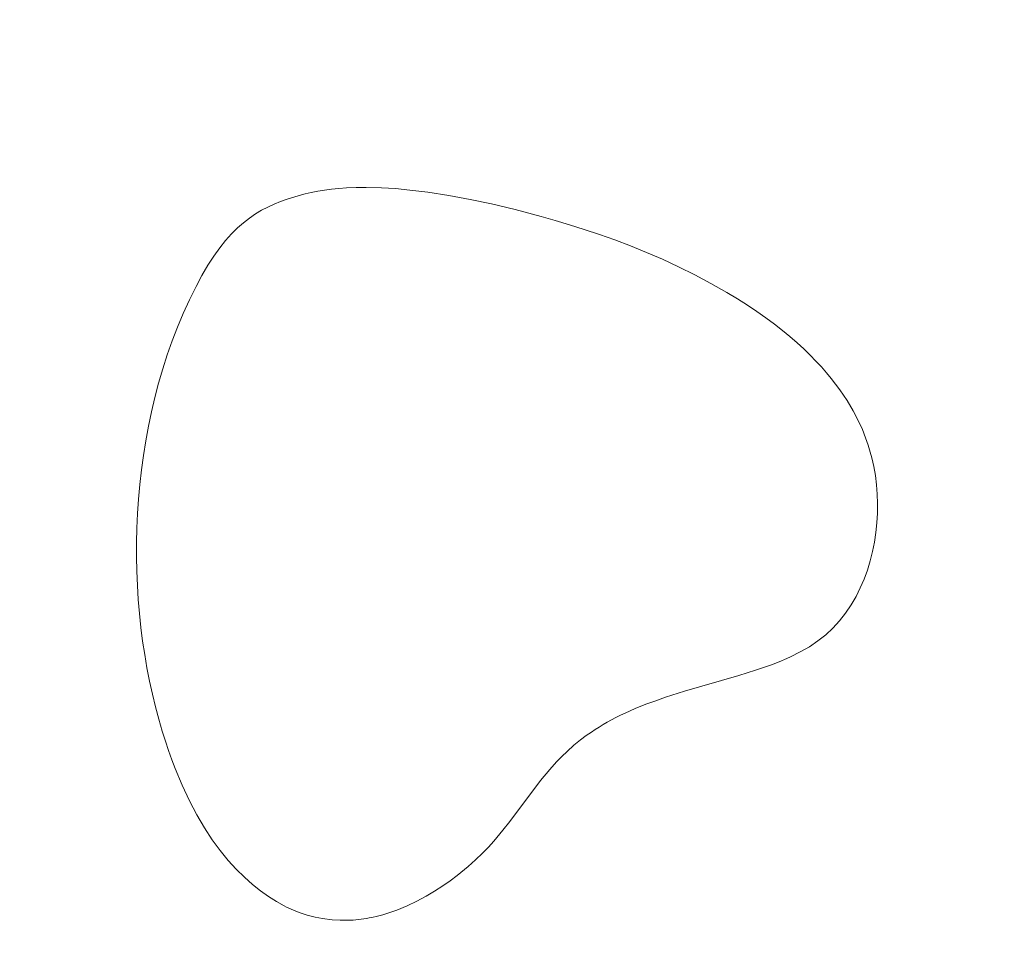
# Model space of a CAD drawing. Header units: millimetres. Extents: x -159 to 180, y -161 to 116.
# Tile 188 of 256: x -98.56 to -88.67, y -43.48 to -34.27. Entities that reach past the tile are written whole.
import ezdxf

# ---------------------------------------------------------------- set-up
doc = ezdxf.new("R2010")
doc.units = ezdxf.units.MM
doc.header["$MEASUREMENT"] = 0
doc.layers.add('Layer 1', color=7, linetype='Continuous')

msp = doc.modelspace()

# ---------------------------------------------------------------- linework, layer by layer
at = {"layer": 'Layer 1', "color": 18, "lineweight": 9}
for points, knots in [([(-158.5852, -104.074), (-158.5852, -104.074), (179.5952, -104.074), (179.5952, -104.074), (179.5952, -104.074), (179.5952, -104.074), (179.5952, 115.719), (179.5952, 115.719), (179.5952, 115.719), (179.5952, 115.719), (-158.5852, 115.719), (-158.5852, 115.719), (-158.5852, 115.719), (-158.5852, 115.719), (-158.5852, -104.074), (-158.5852, -104.074)], [0, 0, 0, 0, 0.2, 0.2, 0.2, 0.2, 0.4, 0.4, 0.4, 0.4, 0.6, 0.6, 0.6, 0.6, 1, 1, 1, 1]), ([(-53.2564, -7.5691), (-53.2564, -7.5691), (-53.2564, 0.2004), (-53.2564, 0.2004), (-53.2564, 0.2004), (-53.2564, 0.2004), (-58.1523, 0.2004), (-58.1523, 0.2004), (-58.1523, 0.2004), (-58.1523, 0.2004), (-58.1523, -2.7996), (-58.1523, -2.7996), (-58.1523, -2.7996), (-58.1523, -2.7996), (-65.8577, -2.7996), (-65.8577, -2.7996), (-65.8577, -2.7996), (-65.8577, -2.7996), (-65.8577, 0.2004), (-65.8577, 0.2004), (-65.8577, 0.2004), (-65.8577, 0.2004), (-73.8173, 0.2004), (-73.8173, 0.2004), (-73.8173, 0.2004), (-73.8173, 0.2004), (-73.8173, -2.7996), (-73.8173, -2.7996), (-73.8173, -2.7996), (-73.8173, -2.7996), (-81.5226, -2.7996), (-81.5226, -2.7996), (-81.5226, -2.7996), (-81.5226, -2.7996), (-81.5226, 0.2004), (-81.5226, 0.2004), (-81.5226, 0.2004), (-81.5226, 0.2004), (-89.4822, 0.2004), (-89.4822, 0.2004), (-89.4822, 0.2004), (-89.4822, 0.2004), (-89.4822, -2.7996), (-89.4822, -2.7996), (-89.4822, -2.7996), (-89.4822, -2.7996), (-97.1875, -2.7996), (-97.1875, -2.7996), (-97.1875, -2.7996), (-97.1875, -2.7996), (-97.1875, 0.2004), (-97.1875, 0.2004), (-97.1875, 0.2004), (-97.1875, 0.2004), (-105.1471, 0.2004), (-105.1471, 0.2004), (-105.1471, 0.2004), (-105.1471, 0.2004), (-105.1471, -2.7996), (-105.1471, -2.7996), (-105.1471, -2.7996), (-105.1471, -2.7996), (-112.8524, -2.7996), (-112.8524, -2.7996), (-112.8524, -2.7996), (-112.8524, -2.7996), (-112.8524, 0.2004), (-112.8524, 0.2004), (-112.8524, 0.2004), (-112.8524, 0.2004), (-120.812, 0.2004), (-120.812, 0.2004), (-120.812, 0.2004), (-120.812, 0.2004), (-120.812, -2.7996), (-120.812, -2.7996), (-120.812, -2.7996), (-120.812, -2.7996), (-128.5173, -2.7996), (-128.5173, -2.7996), (-128.5173, -2.7996), (-128.5173, -2.7996), (-128.5173, 0.2004), (-128.5173, 0.2004), (-128.5173, 0.2004), (-128.5173, 0.2004), (-136.4769, 0.2004), (-136.4769, 0.2004), (-136.4769, 0.2004), (-136.4769, 0.2004), (-136.4769, -2.7996), (-136.4769, -2.7996), (-136.4769, -2.7996), (-136.4769, -2.7996), (-144.1823, -2.7996), (-144.1823, -2.7996), (-144.1823, -2.7996), (-144.1823, -2.7996), (-144.1823, 0.2004), (-144.1823, 0.2004), (-144.1823, 0.2004), (-144.1823, 0.2004), (-152.0784, 0.2004), (-152.0784, 0.2004), (-152.0784, 0.2004), (-152.0784, 0.2004), (-152.0784, -7.6961), (-152.0784, -7.6961), (-152.0784, -7.6961), (-152.0784, -7.6961), (-149.0784, -7.6961), (-149.0784, -7.6961), (-149.0784, -7.6961), (-149.0784, -7.6961), (-149.0784, -15.4011), (-149.0784, -15.4011), (-149.0784, -15.4011), (-149.0784, -15.4011), (-152.0784, -15.4011), (-152.0784, -15.4011), (-152.0784, -15.4011), (-152.0784, -15.4011), (-152.0784, -23.3611), (-152.0784, -23.3611), (-152.0784, -23.3611), (-152.0784, -23.3611), (-149.0784, -23.3611), (-149.0784, -23.3611), (-149.0784, -23.3611), (-149.0784, -23.3611), (-149.0784, -31.0662), (-149.0784, -31.0662), (-149.0784, -31.0662), (-149.0784, -31.0662), (-152.0784, -31.0662), (-152.0784, -31.0662), (-152.0784, -31.0662), (-152.0784, -31.0662), (-152.0784, -39.0261), (-152.0784, -39.0261), (-152.0784, -39.0261), (-152.0784, -39.0261), (-149.0784, -39.0261), (-149.0784, -39.0261), (-149.0784, -39.0261), (-149.0784, -39.0261), (-149.0784, -46.7312), (-149.0784, -46.7312), (-149.0784, -46.7312), (-149.0784, -46.7312), (-152.0784, -46.7312), (-152.0784, -46.7312), (-152.0784, -46.7312), (-152.0784, -46.7312), (-152.0784, -54.6912), (-152.0784, -54.6912), (-152.0784, -54.6912), (-152.0784, -54.6912), (-149.0784, -54.6912), (-149.0784, -54.6912), (-149.0784, -54.6912), (-149.0784, -54.6912), (-149.0784, -62.3963), (-149.0784, -62.3963), (-149.0784, -62.3963), (-149.0784, -62.3963), (-152.0784, -62.3963), (-152.0784, -62.3963), (-152.0784, -62.3963), (-152.0784, -62.3963), (-152.0784, -70.3552), (-152.0784, -70.3552), (-152.0784, -70.3552), (-152.0784, -70.3552), (-149.0784, -70.3552), (-149.0784, -70.3552), (-149.0784, -70.3552), (-149.0784, -70.3552), (-149.0784, -78.0613), (-149.0784, -78.0613), (-149.0784, -78.0613), (-149.0784, -78.0613), (-152.0784, -78.0613), (-152.0784, -78.0613), (-152.0784, -78.0613), (-152.0784, -78.0613), (-152.0784, -86.0203), (-152.0784, -86.0203), (-152.0784, -86.0203), (-152.0784, -86.0203), (-149.0784, -86.0203), (-149.0784, -86.0203), (-149.0784, -86.0203), (-149.0784, -86.0203), (-149.0784, -93.7263), (-149.0784, -93.7263), (-149.0784, -93.7263), (-149.0784, -93.7263), (-152.0784, -93.7263), (-152.0784, -93.7263), (-152.0784, -93.7263), (-152.0784, -93.7263), (-152.0784, -101.6218), (-152.0784, -101.6218), (-152.0784, -101.6218), (-152.0784, -101.6218), (-144.1823, -101.6218), (-144.1823, -101.6218), (-144.1823, -101.6218), (-144.1823, -101.6218), (-144.1823, -98.6218), (-144.1823, -98.6218), (-144.1823, -98.6218), (-144.1823, -98.6218), (-136.4769, -98.6218), (-136.4769, -98.6218), (-136.4769, -98.6218), (-136.4769, -98.6218), (-136.4769, -101.6218), (-136.4769, -101.6218), (-136.4769, -101.6218), (-136.4769, -101.6218), (-128.5173, -101.6218), (-128.5173, -101.6218), (-128.5173, -101.6218), (-128.5173, -101.6218), (-128.5173, -98.6218), (-128.5173, -98.6218), (-128.5173, -98.6218), (-128.5173, -98.6218), (-120.812, -98.6218), (-120.812, -98.6218), (-120.812, -98.6218), (-120.812, -98.6218), (-120.812, -101.6218), (-120.812, -101.6218), (-120.812, -101.6218), (-120.812, -101.6218), (-112.8524, -101.6218), (-112.8524, -101.6218), (-112.8524, -101.6218), (-112.8524, -101.6218), (-112.8524, -98.6218), (-112.8524, -98.6218), (-112.8524, -98.6218), (-112.8524, -98.6218), (-105.1471, -98.6218), (-105.1471, -98.6218), (-105.1471, -98.6218), (-105.1471, -98.6218), (-105.1471, -101.6218), (-105.1471, -101.6218), (-105.1471, -101.6218), (-105.1471, -101.6218), (-97.1875, -101.6218), (-97.1875, -101.6218), (-97.1875, -101.6218), (-97.1875, -101.6218), (-97.1875, -98.6218), (-97.1875, -98.6218), (-97.1875, -98.6218), (-97.1875, -98.6218), (-89.4822, -98.6218), (-89.4822, -98.6218), (-89.4822, -98.6218), (-89.4822, -98.6218), (-89.4822, -101.6218), (-89.4822, -101.6218), (-89.4822, -101.6218), (-89.4822, -101.6218), (-81.5226, -101.6218), (-81.5226, -101.6218), (-81.5226, -101.6218), (-81.5226, -101.6218), (-81.5226, -98.6218), (-81.5226, -98.6218), (-81.5226, -98.6218), (-81.5226, -98.6218), (-73.8173, -98.6218), (-73.8173, -98.6218), (-73.8173, -98.6218), (-73.8173, -98.6218), (-73.8173, -101.6218), (-73.8173, -101.6218), (-73.8173, -101.6218), (-73.8173, -101.6218), (-65.8577, -101.6218), (-65.8577, -101.6218), (-65.8577, -101.6218), (-65.8577, -101.6218), (-65.8577, -98.6218), (-65.8577, -98.6218), (-65.8577, -98.6218), (-65.8577, -98.6218), (-58.1523, -98.6218), (-58.1523, -98.6218), (-58.1523, -98.6218), (-58.1523, -98.6218), (-58.1523, -101.6218), (-58.1523, -101.6218), (-58.1523, -101.6218), (-58.1523, -101.6218), (-53.2564, -101.6218), (-53.2564, -101.6218), (-53.2564, -101.6218), (-53.2564, -101.6218), (-53.2564, -93.8533), (-53.2564, -93.8533), (-53.2564, -93.8533), (-53.2564, -93.8533), (-50.2564, -93.8533), (-50.2564, -93.8533), (-50.2564, -93.8533), (-50.2564, -93.8533), (-50.2564, -85.8933), (-50.2564, -85.8933), (-50.2564, -85.8933), (-50.2564, -85.8933), (-53.2564, -85.8933), (-53.2564, -85.8933), (-53.2564, -85.8933), (-53.2564, -85.8933), (-53.2564, -78.1882), (-53.2564, -78.1882), (-53.2564, -78.1882), (-53.2564, -78.1882), (-50.2564, -78.1882), (-50.2564, -78.1882), (-50.2564, -78.1882), (-50.2564, -78.1882), (-50.2564, -70.2283), (-50.2564, -70.2283), (-50.2564, -70.2283), (-50.2564, -70.2283), (-53.2564, -70.2283), (-53.2564, -70.2283), (-53.2564, -70.2283), (-53.2564, -70.2283), (-53.2564, -62.5232), (-53.2564, -62.5232), (-53.2564, -62.5232), (-53.2564, -62.5232), (-50.2564, -62.5232), (-50.2564, -62.5232), (-50.2564, -62.5232), (-50.2564, -62.5232), (-50.2564, -54.5632), (-50.2564, -54.5632), (-50.2564, -54.5632), (-50.2564, -54.5632), (-53.2564, -54.5632), (-53.2564, -54.5632), (-53.2564, -54.5632), (-53.2564, -54.5632), (-53.2564, -46.8582), (-53.2564, -46.8582), (-53.2564, -46.8582), (-53.2564, -46.8582), (-50.2564, -46.8582), (-50.2564, -46.8582), (-50.2564, -46.8582), (-50.2564, -46.8582), (-50.2564, -38.8982), (-50.2564, -38.8982), (-50.2564, -38.8982), (-50.2564, -38.8982), (-53.2564, -38.8982), (-53.2564, -38.8982), (-53.2564, -38.8982), (-53.2564, -38.8982), (-53.2564, -31.1931), (-53.2564, -31.1931), (-53.2564, -31.1931), (-53.2564, -31.1931), (-50.2564, -31.1931), (-50.2564, -31.1931), (-50.2564, -31.1931), (-50.2564, -31.1931), (-50.2564, -23.2341), (-50.2564, -23.2341), (-50.2564, -23.2341), (-50.2564, -23.2341), (-53.2564, -23.2341), (-53.2564, -23.2341), (-53.2564, -23.2341), (-53.2564, -23.2341), (-53.2564, -15.5281), (-53.2564, -15.5281), (-53.2564, -15.5281), (-53.2564, -15.5281), (-50.2564, -15.5281), (-50.2564, -15.5281), (-50.2564, -15.5281), (-50.2564, -15.5281), (-50.2564, -7.5691), (-50.2564, -7.5691), (-50.2564, -7.5691), (-50.2564, -7.5691), (-53.2564, -7.5691), (-53.2564, -7.5691)], [0, 0, 0, 0, 0.009901, 0.009901, 0.009901, 0.009901, 0.019802, 0.019802, 0.019802, 0.019802, 0.029703, 0.029703, 0.029703, 0.029703, 0.039604, 0.039604, 0.039604, 0.039604, 0.049505, 0.049505, 0.049505, 0.049505, 0.059406, 0.059406, 0.059406, 0.059406, 0.069307, 0.069307, 0.069307, 0.069307, 0.079208, 0.079208, 0.079208, 0.079208, 0.089109, 0.089109, 0.089109, 0.089109, 0.09901, 0.09901, 0.09901, 0.09901, 0.108911, 0.108911, 0.108911, 0.108911, 0.118812, 0.118812, 0.118812, 0.118812, 0.128713, 0.128713, 0.128713, 0.128713, 0.138614, 0.138614, 0.138614, 0.138614, 0.148515, 0.148515, 0.148515, 0.148515, 0.158416, 0.158416, 0.158416, 0.158416, 0.168317, 0.168317, 0.168317, 0.168317, 0.178218, 0.178218, 0.178218, 0.178218, 0.188119, 0.188119, 0.188119, 0.188119, 0.19802, 0.19802, 0.19802, 0.19802, 0.207921, 0.207921, 0.207921, 0.207921, 0.217822, 0.217822, 0.217822, 0.217822, 0.227723, 0.227723, 0.227723, 0.227723, 0.237624, 0.237624, 0.237624, 0.237624, 0.247525, 0.247525, 0.247525, 0.247525, 0.257426, 0.257426, 0.257426, 0.257426, 0.267327, 0.267327, 0.267327, 0.267327, 0.277228, 0.277228, 0.277228, 0.277228, 0.287129, 0.287129, 0.287129, 0.287129, 0.29703, 0.29703, 0.29703, 0.29703, 0.306931, 0.306931, 0.306931, 0.306931, 0.316832, 0.316832, 0.316832, 0.316832, 0.326733, 0.326733, 0.326733, 0.326733, 0.336634, 0.336634, 0.336634, 0.336634, 0.346535, 0.346535, 0.346535, 0.346535, 0.356436, 0.356436, 0.356436, 0.356436, 0.366337, 0.366337, 0.366337, 0.366337, 0.376238, 0.376238, 0.376238, 0.376238, 0.386139, 0.386139, 0.386139, 0.386139, 0.39604, 0.39604, 0.39604, 0.39604, 0.405941, 0.405941, 0.405941, 0.405941, 0.415842, 0.415842, 0.415842, 0.415842, 0.425743, 0.425743, 0.425743, 0.425743, 0.435644, 0.435644, 0.435644, 0.435644, 0.445545, 0.445545, 0.445545, 0.445545, 0.455446, 0.455446, 0.455446, 0.455446, 0.465347, 0.465347, 0.465347, 0.465347, 0.475248, 0.475248, 0.475248, 0.475248, 0.485149, 0.485149, 0.485149, 0.485149, 0.49505, 0.49505, 0.49505, 0.49505, 0.50495, 0.50495, 0.50495, 0.50495, 0.514851, 0.514851, 0.514851, 0.514851, 0.524752, 0.524752, 0.524752, 0.524752, 0.534653, 0.534653, 0.534653, 0.534653, 0.544554, 0.544554, 0.544554, 0.544554, 0.554455, 0.554455, 0.554455, 0.554455, 0.564356, 0.564356, 0.564356, 0.564356, 0.574257, 0.574257, 0.574257, 0.574257, 0.584158, 0.584158, 0.584158, 0.584158, 0.594059, 0.594059, 0.594059, 0.594059, 0.60396, 0.60396, 0.60396, 0.60396, 0.613861, 0.613861, 0.613861, 0.613861, 0.623762, 0.623762, 0.623762, 0.623762, 0.633663, 0.633663, 0.633663, 0.633663, 0.643564, 0.643564, 0.643564, 0.643564, 0.653465, 0.653465, 0.653465, 0.653465, 0.663366, 0.663366, 0.663366, 0.663366, 0.673267, 0.673267, 0.673267, 0.673267, 0.683168, 0.683168, 0.683168, 0.683168, 0.693069, 0.693069, 0.693069, 0.693069, 0.70297, 0.70297, 0.70297, 0.70297, 0.712871, 0.712871, 0.712871, 0.712871, 0.722772, 0.722772, 0.722772, 0.722772, 0.732673, 0.732673, 0.732673, 0.732673, 0.742574, 0.742574, 0.742574, 0.742574, 0.752475, 0.752475, 0.752475, 0.752475, 0.762376, 0.762376, 0.762376, 0.762376, 0.772277, 0.772277, 0.772277, 0.772277, 0.782178, 0.782178, 0.782178, 0.782178, 0.792079, 0.792079, 0.792079, 0.792079, 0.80198, 0.80198, 0.80198, 0.80198, 0.811881, 0.811881, 0.811881, 0.811881, 0.821782, 0.821782, 0.821782, 0.821782, 0.831683, 0.831683, 0.831683, 0.831683, 0.841584, 0.841584, 0.841584, 0.841584, 0.851485, 0.851485, 0.851485, 0.851485, 0.861386, 0.861386, 0.861386, 0.861386, 0.871287, 0.871287, 0.871287, 0.871287, 0.881188, 0.881188, 0.881188, 0.881188, 0.891089, 0.891089, 0.891089, 0.891089, 0.90099, 0.90099, 0.90099, 0.90099, 0.910891, 0.910891, 0.910891, 0.910891, 0.920792, 0.920792, 0.920792, 0.920792, 0.930693, 0.930693, 0.930693, 0.930693, 0.940594, 0.940594, 0.940594, 0.940594, 0.950495, 0.950495, 0.950495, 0.950495, 0.960396, 0.960396, 0.960396, 0.960396, 0.970297, 0.970297, 0.970297, 0.970297, 0.980198, 0.980198, 0.980198, 0.980198, 1, 1, 1, 1]), ([(-93.8236, -36.1238), (-93.8236, -36.1238), (-93.5857, -36.1805), (-93.5857, -36.1805), (-93.5857, -36.1805), (-93.5857, -36.1805), (-93.3229, -36.2492), (-93.3229, -36.2492), (-93.3229, -36.2492), (-93.3229, -36.2492), (-93.1834, -36.2886), (-93.1834, -36.2886), (-93.1834, -36.2886), (-93.1834, -36.2886), (-93.0393, -36.3316), (-93.0393, -36.3316), (-93.0393, -36.3316), (-93.0393, -36.3316), (-92.8911, -36.3786), (-92.8911, -36.3786), (-92.8911, -36.3786), (-92.8911, -36.3786), (-92.7393, -36.4296), (-92.7393, -36.4296), (-92.7393, -36.4296), (-92.7393, -36.4296), (-92.5844, -36.4849), (-92.5844, -36.4849), (-92.5844, -36.4849), (-92.5844, -36.4849), (-92.4269, -36.5448), (-92.4269, -36.5448), (-92.4269, -36.5448), (-92.4269, -36.5448), (-92.2675, -36.6095), (-92.2675, -36.6095), (-92.2675, -36.6095), (-92.2675, -36.6095), (-92.1065, -36.6791), (-92.1065, -36.6791), (-92.1065, -36.6791), (-92.1065, -36.6791), (-91.9446, -36.754), (-91.9446, -36.754), (-91.9446, -36.754), (-91.9446, -36.754), (-91.7822, -36.8343), (-91.7822, -36.8343), (-91.7822, -36.8343), (-91.7822, -36.8343), (-91.6199, -36.9202), (-91.6199, -36.9202), (-91.6199, -36.9202), (-91.6199, -36.9202), (-91.4582, -37.012), (-91.4582, -37.012), (-91.4582, -37.012), (-91.4582, -37.012), (-91.3528, -37.0756), (-91.3528, -37.0756), (-91.3528, -37.0756), (-91.3528, -37.0756), (-91.2527, -37.1392), (-91.2527, -37.1392), (-91.2527, -37.1392), (-91.2527, -37.1392), (-91.1577, -37.2027), (-91.1577, -37.2027), (-91.1577, -37.2027), (-91.1577, -37.2027), (-91.0677, -37.2661), (-91.0677, -37.2661), (-91.0677, -37.2661), (-91.0677, -37.2661), (-90.9825, -37.3293), (-90.9825, -37.3293), (-90.9825, -37.3293), (-90.9825, -37.3293), (-90.9021, -37.3921), (-90.9021, -37.3921), (-90.9021, -37.3921), (-90.9021, -37.3921), (-90.8262, -37.4547), (-90.8262, -37.4547), (-90.8262, -37.4547), (-90.8262, -37.4547), (-90.7548, -37.5167), (-90.7548, -37.5167), (-90.7548, -37.5167), (-90.7548, -37.5167), (-90.6876, -37.5783), (-90.6876, -37.5783), (-90.6876, -37.5783), (-90.6876, -37.5783), (-90.6246, -37.6392), (-90.6246, -37.6392), (-90.6246, -37.6392), (-90.6246, -37.6392), (-90.5656, -37.6995), (-90.5656, -37.6995), (-90.5656, -37.6995), (-90.5656, -37.6995), (-90.5105, -37.759), (-90.5105, -37.759), (-90.5105, -37.759), (-90.5105, -37.759), (-90.4591, -37.8176), (-90.4591, -37.8176), (-90.4591, -37.8176), (-90.4591, -37.8176), (-90.4113, -37.8754), (-90.4113, -37.8754), (-90.4113, -37.8754), (-90.4113, -37.8754), (-90.3258, -37.9879), (-90.3258, -37.9879), (-90.3258, -37.9879), (-90.3258, -37.9879), (-90.253, -38.0958), (-90.253, -38.0958), (-90.253, -38.0958), (-90.253, -38.0958), (-90.1918, -38.1985), (-90.1918, -38.1985), (-90.1918, -38.1985), (-90.1918, -38.1985), (-90.1409, -38.2955), (-90.1409, -38.2955), (-90.1409, -38.2955), (-90.1409, -38.2955), (-90.0993, -38.386), (-90.0993, -38.386), (-90.0993, -38.386), (-90.0993, -38.386), (-90.0659, -38.4695), (-90.0659, -38.4695), (-90.0659, -38.4695), (-90.0659, -38.4695), (-90.0395, -38.5454), (-90.0395, -38.5454), (-90.0395, -38.5454), (-90.0395, -38.5454), (-90.0191, -38.6129), (-90.0191, -38.6129), (-90.0191, -38.6129), (-90.0191, -38.6129), (-90.0034, -38.6716), (-90.0034, -38.6716), (-90.0034, -38.6716), (-90.0034, -38.6716), (-89.9837, -38.7589), (-89.9837, -38.7589), (-89.9837, -38.7589), (-89.9837, -38.7589), (-89.968, -38.8488), (-89.968, -38.8488), (-89.968, -38.8488), (-89.968, -38.8488), (-89.9565, -38.9408), (-89.9565, -38.9408), (-89.9565, -38.9408), (-89.9565, -38.9408), (-89.9492, -39.0347), (-89.9492, -39.0347), (-89.9492, -39.0347), (-89.9492, -39.0347), (-89.9461, -39.1299), (-89.9461, -39.1299), (-89.9461, -39.1299), (-89.9461, -39.1299), (-89.9473, -39.226), (-89.9473, -39.226), (-89.9473, -39.226), (-89.9473, -39.226), (-89.9529, -39.3227), (-89.9529, -39.3227), (-89.9529, -39.3227), (-89.9529, -39.3227), (-89.963, -39.4194), (-89.963, -39.4194), (-89.963, -39.4194), (-89.963, -39.4194), (-89.9775, -39.5158), (-89.9775, -39.5158), (-89.9775, -39.5158), (-89.9775, -39.5158), (-89.9965, -39.6113), (-89.9965, -39.6113), (-89.9965, -39.6113), (-89.9965, -39.6113), (-90.0202, -39.7057), (-90.0202, -39.7057), (-90.0202, -39.7057), (-90.0202, -39.7057), (-90.0486, -39.7985), (-90.0486, -39.7985), (-90.0486, -39.7985), (-90.0486, -39.7985), (-90.0816, -39.8892), (-90.0816, -39.8892), (-90.0816, -39.8892), (-90.0816, -39.8892), (-90.1195, -39.9774), (-90.1195, -39.9774), (-90.1195, -39.9774), (-90.1195, -39.9774), (-90.1623, -40.0628), (-90.1623, -40.0628), (-90.1623, -40.0628), (-90.1623, -40.0628), (-90.2099, -40.1448), (-90.2099, -40.1448), (-90.2099, -40.1448), (-90.2099, -40.1448), (-90.2672, -40.2298), (-90.2672, -40.2298), (-90.2672, -40.2298), (-90.2672, -40.2298), (-90.3288, -40.3083), (-90.3288, -40.3083), (-90.3288, -40.3083), (-90.3288, -40.3083), (-90.3953, -40.3807), (-90.3953, -40.3807), (-90.3953, -40.3807), (-90.3953, -40.3807), (-90.4674, -40.4475), (-90.4674, -40.4475), (-90.4674, -40.4475), (-90.4674, -40.4475), (-90.5455, -40.5092), (-90.5455, -40.5092), (-90.5455, -40.5092), (-90.5455, -40.5092), (-90.6302, -40.5663), (-90.6302, -40.5663), (-90.6302, -40.5663), (-90.6302, -40.5663), (-90.7222, -40.6193), (-90.7222, -40.6193), (-90.7222, -40.6193), (-90.7222, -40.6193), (-90.822, -40.6687), (-90.822, -40.6687), (-90.822, -40.6687), (-90.822, -40.6687), (-90.8586, -40.6863), (-90.8586, -40.6863), (-90.8586, -40.6863), (-90.8586, -40.6863), (-90.9337, -40.7175), (-90.9337, -40.7175), (-90.9337, -40.7175), (-90.9337, -40.7175), (-91.011, -40.7478), (-91.011, -40.7478), (-91.011, -40.7478), (-91.011, -40.7478), (-91.0902, -40.7761), (-91.0902, -40.7761), (-91.0902, -40.7761), (-91.0902, -40.7761), (-91.1715, -40.8025), (-91.1715, -40.8025), (-91.1715, -40.8025), (-91.1715, -40.8025), (-91.3397, -40.8543), (-91.3397, -40.8543), (-91.3397, -40.8543), (-91.3397, -40.8543), (-91.8834, -41.0125), (-91.8834, -41.0125), (-91.8834, -41.0125), (-91.8834, -41.0125), (-92.0754, -41.074), (-92.0754, -41.074), (-92.0754, -41.074), (-92.0754, -41.074), (-92.1732, -41.1082), (-92.1732, -41.1082), (-92.1732, -41.1082), (-92.1732, -41.1082), (-92.272, -41.1443), (-92.272, -41.1443), (-92.272, -41.1443), (-92.272, -41.1443), (-92.3793, -41.1873), (-92.3793, -41.1873), (-92.3793, -41.1873), (-92.3793, -41.1873), (-92.4303, -41.2097), (-92.4303, -41.2097), (-92.4303, -41.2097), (-92.4303, -41.2097), (-92.4796, -41.2322), (-92.4796, -41.2322), (-92.4796, -41.2322), (-92.4796, -41.2322), (-92.5272, -41.2546), (-92.5272, -41.2546), (-92.5272, -41.2546), (-92.5272, -41.2546), (-92.5734, -41.2781), (-92.5734, -41.2781), (-92.5734, -41.2781), (-92.5734, -41.2781), (-92.6178, -41.3005), (-92.6178, -41.3005), (-92.6178, -41.3005), (-92.6178, -41.3005), (-92.6608, -41.325), (-92.6608, -41.325), (-92.6608, -41.325), (-92.6608, -41.325), (-92.7024, -41.3484), (-92.7024, -41.3484), (-92.7024, -41.3484), (-92.7024, -41.3484), (-92.7426, -41.3728), (-92.7426, -41.3728), (-92.7426, -41.3728), (-92.7426, -41.3728), (-92.7814, -41.3972), (-92.7814, -41.3972), (-92.7814, -41.3972), (-92.7814, -41.3972), (-92.8189, -41.4226), (-92.8189, -41.4226), (-92.8189, -41.4226), (-92.8189, -41.4226), (-92.8713, -41.4588), (-92.8713, -41.4588), (-92.8713, -41.4588), (-92.8713, -41.4588), (-92.9298, -41.5022), (-92.9298, -41.5022), (-92.9298, -41.5022), (-92.9298, -41.5022), (-92.9941, -41.5544), (-92.9941, -41.5544), (-92.9941, -41.5544), (-92.9941, -41.5544), (-93.0638, -41.617), (-93.0638, -41.617), (-93.0638, -41.617), (-93.0638, -41.617), (-93.1166, -41.6673), (-93.1166, -41.6673), (-93.1166, -41.6673), (-93.1166, -41.6673), (-93.1703, -41.7222), (-93.1703, -41.7222), (-93.1703, -41.7222), (-93.1703, -41.7222), (-93.2373, -41.7974), (-93.2373, -41.7974), (-93.2373, -41.7974), (-93.2373, -41.7974), (-93.3302, -41.9089), (-93.3302, -41.9089), (-93.3302, -41.9089), (-93.3302, -41.9089), (-93.6389, -42.322), (-93.6389, -42.322), (-93.6389, -42.322), (-93.6389, -42.322), (-93.7073, -42.4093), (-93.7073, -42.4093), (-93.7073, -42.4093), (-93.7073, -42.4093), (-93.7977, -42.5169), (-93.7977, -42.5169), (-93.7977, -42.5169), (-93.7977, -42.5169), (-93.8522, -42.5768), (-93.8522, -42.5768), (-93.8522, -42.5768), (-93.8522, -42.5768), (-93.9133, -42.6399), (-93.9133, -42.6399), (-93.9133, -42.6399), (-93.9133, -42.6399), (-93.9814, -42.7056), (-93.9814, -42.7056), (-93.9814, -42.7056), (-93.9814, -42.7056), (-94.057, -42.7732), (-94.057, -42.7732), (-94.057, -42.7732), (-94.057, -42.7732), (-94.0922, -42.8035), (-94.0922, -42.8035), (-94.0922, -42.8035), (-94.0922, -42.8035), (-94.1285, -42.8328), (-94.1285, -42.8328), (-94.1285, -42.8328), (-94.1285, -42.8328), (-94.1661, -42.8621), (-94.1661, -42.8621), (-94.1661, -42.8621), (-94.1661, -42.8621), (-94.2365, -42.9151), (-94.2365, -42.9151), (-94.2365, -42.9151), (-94.2365, -42.9151), (-94.3119, -42.9679), (-94.3119, -42.9679), (-94.3119, -42.9679), (-94.3119, -42.9679), (-94.3925, -43.0199), (-94.3925, -43.0199), (-94.3925, -43.0199), (-94.3925, -43.0199), (-94.4785, -43.0705), (-94.4785, -43.0705), (-94.4785, -43.0705), (-94.4785, -43.0705), (-94.5704, -43.1192), (-94.5704, -43.1192), (-94.5704, -43.1192), (-94.5704, -43.1192), (-94.6684, -43.1655), (-94.6684, -43.1655), (-94.6684, -43.1655), (-94.6684, -43.1655), (-94.7728, -43.2089), (-94.7728, -43.2089), (-94.7728, -43.2089), (-94.7728, -43.2089), (-94.8838, -43.2488), (-94.8838, -43.2488), (-94.8838, -43.2488), (-94.8838, -43.2488), (-94.9116, -43.2566), (-94.9116, -43.2566), (-94.9116, -43.2566), (-94.9116, -43.2566), (-94.9393, -43.2644), (-94.9393, -43.2644), (-94.9393, -43.2644), (-94.9393, -43.2644), (-94.9669, -43.2713), (-94.9669, -43.2713), (-94.9669, -43.2713), (-94.9669, -43.2713), (-95.0219, -43.283), (-95.0219, -43.283), (-95.0219, -43.283), (-95.0219, -43.283), (-95.0491, -43.2888), (-95.0491, -43.2888), (-95.0491, -43.2888), (-95.0491, -43.2888), (-95.0762, -43.2937), (-95.0762, -43.2937), (-95.0762, -43.2937), (-95.0762, -43.2937), (-95.1033, -43.2976), (-95.1033, -43.2976), (-95.1033, -43.2976), (-95.1033, -43.2976), (-95.1301, -43.3015), (-95.1301, -43.3015), (-95.1301, -43.3015), (-95.1301, -43.3015), (-95.157, -43.3045), (-95.157, -43.3045), (-95.157, -43.3045), (-95.157, -43.3045), (-95.1836, -43.3074), (-95.1836, -43.3074), (-95.1836, -43.3074), (-95.1836, -43.3074), (-95.2102, -43.3093), (-95.2102, -43.3093), (-95.2102, -43.3093), (-95.2102, -43.3093), (-95.2366, -43.3113), (-95.2366, -43.3113), (-95.2366, -43.3113), (-95.2366, -43.3113), (-95.2629, -43.3123), (-95.2629, -43.3123), (-95.2629, -43.3123), (-95.2629, -43.3123), (-95.3412, -43.3123), (-95.3412, -43.3123), (-95.3412, -43.3123), (-95.3412, -43.3123), (-95.4217, -43.3069), (-95.4217, -43.3069), (-95.4217, -43.3069), (-95.4217, -43.3069), (-95.5193, -43.2947), (-95.5193, -43.2947), (-95.5193, -43.2947), (-95.5193, -43.2947), (-95.5921, -43.2805), (-95.5921, -43.2805), (-95.5921, -43.2805), (-95.5921, -43.2805), (-95.6722, -43.2594), (-95.6722, -43.2594), (-95.6722, -43.2594), (-95.6722, -43.2594), (-95.7543, -43.2323), (-95.7543, -43.2323), (-95.7543, -43.2323), (-95.7543, -43.2323), (-95.8331, -43.2), (-95.8331, -43.2), (-95.8331, -43.2), (-95.8331, -43.2), (-95.8563, -43.1902), (-95.8563, -43.1902), (-95.8563, -43.1902), (-95.8563, -43.1902), (-95.8794, -43.1795), (-95.8794, -43.1795), (-95.8794, -43.1795), (-95.8794, -43.1795), (-95.9022, -43.1677), (-95.9022, -43.1677), (-95.9022, -43.1677), (-95.9022, -43.1677), (-95.9801, -43.1235), (-95.9801, -43.1235), (-95.9801, -43.1235), (-95.9801, -43.1235), (-96.0593, -43.0732), (-96.0593, -43.0732), (-96.0593, -43.0732), (-96.0593, -43.0732), (-96.1396, -43.0162), (-96.1396, -43.0162), (-96.1396, -43.0162), (-96.1396, -43.0162), (-96.2207, -42.952), (-96.2207, -42.952), (-96.2207, -42.952), (-96.2207, -42.952), (-96.3022, -42.8801), (-96.3022, -42.8801), (-96.3022, -42.8801), (-96.3022, -42.8801), (-96.3837, -42.7998), (-96.3837, -42.7998), (-96.3837, -42.7998), (-96.3837, -42.7998), (-96.4649, -42.7106), (-96.4649, -42.7106), (-96.4649, -42.7106), (-96.4649, -42.7106), (-96.5455, -42.612), (-96.5455, -42.612), (-96.5455, -42.612), (-96.5455, -42.612), (-96.6252, -42.5034), (-96.6252, -42.5034), (-96.6252, -42.5034), (-96.6252, -42.5034), (-96.7035, -42.3842), (-96.7035, -42.3842), (-96.7035, -42.3842), (-96.7035, -42.3842), (-96.7802, -42.2538), (-96.7802, -42.2538), (-96.7802, -42.2538), (-96.7802, -42.2538), (-96.8549, -42.1118), (-96.8549, -42.1118), (-96.8549, -42.1118), (-96.8549, -42.1118), (-96.9272, -41.9574), (-96.9272, -41.9574), (-96.9272, -41.9574), (-96.9272, -41.9574), (-96.9969, -41.7903), (-96.9969, -41.7903), (-96.9969, -41.7903), (-96.9969, -41.7903), (-97.0306, -41.7017), (-97.0306, -41.7017), (-97.0306, -41.7017), (-97.0306, -41.7017), (-97.0635, -41.6098), (-97.0635, -41.6098), (-97.0635, -41.6098), (-97.0635, -41.6098), (-97.0956, -41.5143), (-97.0956, -41.5143), (-97.0956, -41.5143), (-97.0956, -41.5143), (-97.1268, -41.4153), (-97.1268, -41.4153), (-97.1268, -41.4153), (-97.1268, -41.4153), (-97.1625, -41.2931), (-97.1625, -41.2931), (-97.1625, -41.2931), (-97.1625, -41.2931), (-97.1957, -41.1684), (-97.1957, -41.1684), (-97.1957, -41.1684), (-97.1957, -41.1684), (-97.2265, -41.0412), (-97.2265, -41.0412), (-97.2265, -41.0412), (-97.2265, -41.0412), (-97.2548, -40.9116), (-97.2548, -40.9116), (-97.2548, -40.9116), (-97.2548, -40.9116), (-97.2804, -40.7799), (-97.2804, -40.7799), (-97.2804, -40.7799), (-97.2804, -40.7799), (-97.3035, -40.6461), (-97.3035, -40.6461), (-97.3035, -40.6461), (-97.3035, -40.6461), (-97.3238, -40.5105), (-97.3238, -40.5105), (-97.3238, -40.5105), (-97.3238, -40.5105), (-97.3414, -40.3732), (-97.3414, -40.3732), (-97.3414, -40.3732), (-97.3414, -40.3732), (-97.3562, -40.2343), (-97.3562, -40.2343), (-97.3562, -40.2343), (-97.3562, -40.2343), (-97.3681, -40.094), (-97.3681, -40.094), (-97.3681, -40.094), (-97.3681, -40.094), (-97.3771, -39.9524), (-97.3771, -39.9524), (-97.3771, -39.9524), (-97.3771, -39.9524), (-97.3831, -39.8098), (-97.3831, -39.8098), (-97.3831, -39.8098), (-97.3831, -39.8098), (-97.386, -39.6661), (-97.386, -39.6661), (-97.386, -39.6661), (-97.386, -39.6661), (-97.3859, -39.5216), (-97.3859, -39.5216), (-97.3859, -39.5216), (-97.3859, -39.5216), (-97.3826, -39.3765), (-97.3826, -39.3765), (-97.3826, -39.3765), (-97.3826, -39.3765), (-97.3761, -39.2309), (-97.3761, -39.2309), (-97.3761, -39.2309), (-97.3761, -39.2309), (-97.3663, -39.0848), (-97.3663, -39.0848), (-97.3663, -39.0848), (-97.3663, -39.0848), (-97.3532, -38.9386), (-97.3532, -38.9386), (-97.3532, -38.9386), (-97.3532, -38.9386), (-97.3367, -38.7923), (-97.3367, -38.7923), (-97.3367, -38.7923), (-97.3367, -38.7923), (-97.3168, -38.6461), (-97.3168, -38.6461), (-97.3168, -38.6461), (-97.3168, -38.6461), (-97.2934, -38.5002), (-97.2934, -38.5002), (-97.2934, -38.5002), (-97.2934, -38.5002), (-97.2664, -38.3546), (-97.2664, -38.3546), (-97.2664, -38.3546), (-97.2664, -38.3546), (-97.2358, -38.2096), (-97.2358, -38.2096), (-97.2358, -38.2096), (-97.2358, -38.2096), (-97.2015, -38.0652), (-97.2015, -38.0652), (-97.2015, -38.0652), (-97.2015, -38.0652), (-97.1635, -37.9217), (-97.1635, -37.9217), (-97.1635, -37.9217), (-97.1635, -37.9217), (-97.1217, -37.7792), (-97.1217, -37.7792), (-97.1217, -37.7792), (-97.1217, -37.7792), (-97.0761, -37.6379), (-97.0761, -37.6379), (-97.0761, -37.6379), (-97.0761, -37.6379), (-97.0265, -37.4978), (-97.0265, -37.4978), (-97.0265, -37.4978), (-97.0265, -37.4978), (-96.973, -37.3591), (-96.973, -37.3591), (-96.973, -37.3591), (-96.973, -37.3591), (-96.9155, -37.2221), (-96.9155, -37.2221), (-96.9155, -37.2221), (-96.9155, -37.2221), (-96.8539, -37.0868), (-96.8539, -37.0868), (-96.8539, -37.0868), (-96.8539, -37.0868), (-96.7882, -36.9534), (-96.7882, -36.9534), (-96.7882, -36.9534), (-96.7882, -36.9534), (-96.7282, -36.841), (-96.7282, -36.841), (-96.7282, -36.841), (-96.7282, -36.841), (-96.6686, -36.7391), (-96.6686, -36.7391), (-96.6686, -36.7391), (-96.6686, -36.7391), (-96.6093, -36.647), (-96.6093, -36.647), (-96.6093, -36.647), (-96.6093, -36.647), (-96.5502, -36.564), (-96.5502, -36.564), (-96.5502, -36.564), (-96.5502, -36.564), (-96.4911, -36.4896), (-96.4911, -36.4896), (-96.4911, -36.4896), (-96.4911, -36.4896), (-96.432, -36.4231), (-96.432, -36.4231), (-96.432, -36.4231), (-96.432, -36.4231), (-96.3727, -36.3638), (-96.3727, -36.3638), (-96.3727, -36.3638), (-96.3727, -36.3638), (-96.313, -36.3112), (-96.313, -36.3112), (-96.313, -36.3112), (-96.313, -36.3112), (-96.2528, -36.2647), (-96.2528, -36.2647), (-96.2528, -36.2647), (-96.2528, -36.2647), (-96.192, -36.2235), (-96.192, -36.2235), (-96.192, -36.2235), (-96.192, -36.2235), (-96.1305, -36.1871), (-96.1305, -36.1871), (-96.1305, -36.1871), (-96.1305, -36.1871), (-96.0681, -36.1548), (-96.0681, -36.1548), (-96.0681, -36.1548), (-96.0681, -36.1548), (-96.0047, -36.1261), (-96.0047, -36.1261), (-96.0047, -36.1261), (-96.0047, -36.1261), (-95.9401, -36.1002), (-95.9401, -36.1002), (-95.9401, -36.1002), (-95.9401, -36.1002), (-95.8743, -36.0765), (-95.8743, -36.0765), (-95.8743, -36.0765), (-95.8743, -36.0765), (-95.8071, -36.0545), (-95.8071, -36.0545), (-95.8071, -36.0545), (-95.8071, -36.0545), (-95.7518, -36.0381), (-95.7518, -36.0381), (-95.7518, -36.0381), (-95.7518, -36.0381), (-95.6932, -36.0229), (-95.6932, -36.0229), (-95.6932, -36.0229), (-95.6932, -36.0229), (-95.6314, -36.0089), (-95.6314, -36.0089), (-95.6314, -36.0089), (-95.6314, -36.0089), (-95.5664, -35.9964), (-95.5664, -35.9964), (-95.5664, -35.9964), (-95.5664, -35.9964), (-95.4983, -35.9854), (-95.4983, -35.9854), (-95.4983, -35.9854), (-95.4983, -35.9854), (-95.4274, -35.976), (-95.4274, -35.976), (-95.4274, -35.976), (-95.4274, -35.976), (-95.3536, -35.9684), (-95.3536, -35.9684), (-95.3536, -35.9684), (-95.3536, -35.9684), (-95.2771, -35.9627), (-95.2771, -35.9627), (-95.2771, -35.9627), (-95.2771, -35.9627), (-95.1793, -35.9588), (-95.1793, -35.9588), (-95.1793, -35.9588), (-95.1793, -35.9588), (-95.0801, -35.9568), (-95.0801, -35.9568), (-95.0801, -35.9568), (-95.0801, -35.9568), (-94.9248, -35.9614), (-94.9248, -35.9614), (-94.9248, -35.9614), (-94.9248, -35.9614), (-94.7865, -35.9697), (-94.7865, -35.9697), (-94.7865, -35.9697), (-94.7865, -35.9697), (-94.6406, -35.9838), (-94.6406, -35.9838), (-94.6406, -35.9838), (-94.6406, -35.9838), (-94.4624, -36.0056), (-94.4624, -36.0056), (-94.4624, -36.0056), (-94.4624, -36.0056), (-94.2506, -36.0388), (-94.2506, -36.0388), (-94.2506, -36.0388), (-94.2506, -36.0388), (-94.0374, -36.0789), (-94.0374, -36.0789), (-94.0374, -36.0789), (-94.0374, -36.0789), (-93.8236, -36.1238), (-93.8236, -36.1238)], [0, 0, 0, 0, 0.004651, 0.004651, 0.004651, 0.004651, 0.009302, 0.009302, 0.009302, 0.009302, 0.013953, 0.013953, 0.013953, 0.013953, 0.018605, 0.018605, 0.018605, 0.018605, 0.023256, 0.023256, 0.023256, 0.023256, 0.027907, 0.027907, 0.027907, 0.027907, 0.032558, 0.032558, 0.032558, 0.032558, 0.037209, 0.037209, 0.037209, 0.037209, 0.04186, 0.04186, 0.04186, 0.04186, 0.046512, 0.046512, 0.046512, 0.046512, 0.051163, 0.051163, 0.051163, 0.051163, 0.055814, 0.055814, 0.055814, 0.055814, 0.060465, 0.060465, 0.060465, 0.060465, 0.065116, 0.065116, 0.065116, 0.065116, 0.069767, 0.069767, 0.069767, 0.069767, 0.074419, 0.074419, 0.074419, 0.074419, 0.07907, 0.07907, 0.07907, 0.07907, 0.083721, 0.083721, 0.083721, 0.083721, 0.088372, 0.088372, 0.088372, 0.088372, 0.093023, 0.093023, 0.093023, 0.093023, 0.097674, 0.097674, 0.097674, 0.097674, 0.102326, 0.102326, 0.102326, 0.102326, 0.106977, 0.106977, 0.106977, 0.106977, 0.111628, 0.111628, 0.111628, 0.111628, 0.116279, 0.116279, 0.116279, 0.116279, 0.12093, 0.12093, 0.12093, 0.12093, 0.125581, 0.125581, 0.125581, 0.125581, 0.130233, 0.130233, 0.130233, 0.130233, 0.134884, 0.134884, 0.134884, 0.134884, 0.139535, 0.139535, 0.139535, 0.139535, 0.144186, 0.144186, 0.144186, 0.144186, 0.148837, 0.148837, 0.148837, 0.148837, 0.153488, 0.153488, 0.153488, 0.153488, 0.15814, 0.15814, 0.15814, 0.15814, 0.162791, 0.162791, 0.162791, 0.162791, 0.167442, 0.167442, 0.167442, 0.167442, 0.172093, 0.172093, 0.172093, 0.172093, 0.176744, 0.176744, 0.176744, 0.176744, 0.181395, 0.181395, 0.181395, 0.181395, 0.186047, 0.186047, 0.186047, 0.186047, 0.190698, 0.190698, 0.190698, 0.190698, 0.195349, 0.195349, 0.195349, 0.195349, 0.2, 0.2, 0.2, 0.2, 0.204651, 0.204651, 0.204651, 0.204651, 0.209302, 0.209302, 0.209302, 0.209302, 0.213953, 0.213953, 0.213953, 0.213953, 0.218605, 0.218605, 0.218605, 0.218605, 0.223256, 0.223256, 0.223256, 0.223256, 0.227907, 0.227907, 0.227907, 0.227907, 0.232558, 0.232558, 0.232558, 0.232558, 0.237209, 0.237209, 0.237209, 0.237209, 0.24186, 0.24186, 0.24186, 0.24186, 0.246512, 0.246512, 0.246512, 0.246512, 0.251163, 0.251163, 0.251163, 0.251163, 0.255814, 0.255814, 0.255814, 0.255814, 0.260465, 0.260465, 0.260465, 0.260465, 0.265116, 0.265116, 0.265116, 0.265116, 0.269767, 0.269767, 0.269767, 0.269767, 0.274419, 0.274419, 0.274419, 0.274419, 0.27907, 0.27907, 0.27907, 0.27907, 0.283721, 0.283721, 0.283721, 0.283721, 0.288372, 0.288372, 0.288372, 0.288372, 0.293023, 0.293023, 0.293023, 0.293023, 0.297674, 0.297674, 0.297674, 0.297674, 0.302326, 0.302326, 0.302326, 0.302326, 0.306977, 0.306977, 0.306977, 0.306977, 0.311628, 0.311628, 0.311628, 0.311628, 0.316279, 0.316279, 0.316279, 0.316279, 0.32093, 0.32093, 0.32093, 0.32093, 0.325581, 0.325581, 0.325581, 0.325581, 0.330233, 0.330233, 0.330233, 0.330233, 0.334884, 0.334884, 0.334884, 0.334884, 0.339535, 0.339535, 0.339535, 0.339535, 0.344186, 0.344186, 0.344186, 0.344186, 0.348837, 0.348837, 0.348837, 0.348837, 0.353488, 0.353488, 0.353488, 0.353488, 0.35814, 0.35814, 0.35814, 0.35814, 0.362791, 0.362791, 0.362791, 0.362791, 0.367442, 0.367442, 0.367442, 0.367442, 0.372093, 0.372093, 0.372093, 0.372093, 0.376744, 0.376744, 0.376744, 0.376744, 0.381395, 0.381395, 0.381395, 0.381395, 0.386047, 0.386047, 0.386047, 0.386047, 0.390698, 0.390698, 0.390698, 0.390698, 0.395349, 0.395349, 0.395349, 0.395349, 0.4, 0.4, 0.4, 0.4, 0.404651, 0.404651, 0.404651, 0.404651, 0.409302, 0.409302, 0.409302, 0.409302, 0.413953, 0.413953, 0.413953, 0.413953, 0.418605, 0.418605, 0.418605, 0.418605, 0.423256, 0.423256, 0.423256, 0.423256, 0.427907, 0.427907, 0.427907, 0.427907, 0.432558, 0.432558, 0.432558, 0.432558, 0.437209, 0.437209, 0.437209, 0.437209, 0.44186, 0.44186, 0.44186, 0.44186, 0.446512, 0.446512, 0.446512, 0.446512, 0.451163, 0.451163, 0.451163, 0.451163, 0.455814, 0.455814, 0.455814, 0.455814, 0.460465, 0.460465, 0.460465, 0.460465, 0.465116, 0.465116, 0.465116, 0.465116, 0.469767, 0.469767, 0.469767, 0.469767, 0.474419, 0.474419, 0.474419, 0.474419, 0.47907, 0.47907, 0.47907, 0.47907, 0.483721, 0.483721, 0.483721, 0.483721, 0.488372, 0.488372, 0.488372, 0.488372, 0.493023, 0.493023, 0.493023, 0.493023, 0.497674, 0.497674, 0.497674, 0.497674, 0.502326, 0.502326, 0.502326, 0.502326, 0.506977, 0.506977, 0.506977, 0.506977, 0.511628, 0.511628, 0.511628, 0.511628, 0.516279, 0.516279, 0.516279, 0.516279, 0.52093, 0.52093, 0.52093, 0.52093, 0.525581, 0.525581, 0.525581, 0.525581, 0.530233, 0.530233, 0.530233, 0.530233, 0.534884, 0.534884, 0.534884, 0.534884, 0.539535, 0.539535, 0.539535, 0.539535, 0.544186, 0.544186, 0.544186, 0.544186, 0.548837, 0.548837, 0.548837, 0.548837, 0.553488, 0.553488, 0.553488, 0.553488, 0.55814, 0.55814, 0.55814, 0.55814, 0.562791, 0.562791, 0.562791, 0.562791, 0.567442, 0.567442, 0.567442, 0.567442, 0.572093, 0.572093, 0.572093, 0.572093, 0.576744, 0.576744, 0.576744, 0.576744, 0.581395, 0.581395, 0.581395, 0.581395, 0.586047, 0.586047, 0.586047, 0.586047, 0.590698, 0.590698, 0.590698, 0.590698, 0.595349, 0.595349, 0.595349, 0.595349, 0.6, 0.6, 0.6, 0.6, 0.604651, 0.604651, 0.604651, 0.604651, 0.609302, 0.609302, 0.609302, 0.609302, 0.613953, 0.613953, 0.613953, 0.613953, 0.618605, 0.618605, 0.618605, 0.618605, 0.623256, 0.623256, 0.623256, 0.623256, 0.627907, 0.627907, 0.627907, 0.627907, 0.632558, 0.632558, 0.632558, 0.632558, 0.637209, 0.637209, 0.637209, 0.637209, 0.64186, 0.64186, 0.64186, 0.64186, 0.646512, 0.646512, 0.646512, 0.646512, 0.651163, 0.651163, 0.651163, 0.651163, 0.655814, 0.655814, 0.655814, 0.655814, 0.660465, 0.660465, 0.660465, 0.660465, 0.665116, 0.665116, 0.665116, 0.665116, 0.669767, 0.669767, 0.669767, 0.669767, 0.674419, 0.674419, 0.674419, 0.674419, 0.67907, 0.67907, 0.67907, 0.67907, 0.683721, 0.683721, 0.683721, 0.683721, 0.688372, 0.688372, 0.688372, 0.688372, 0.693023, 0.693023, 0.693023, 0.693023, 0.697674, 0.697674, 0.697674, 0.697674, 0.702326, 0.702326, 0.702326, 0.702326, 0.706977, 0.706977, 0.706977, 0.706977, 0.711628, 0.711628, 0.711628, 0.711628, 0.716279, 0.716279, 0.716279, 0.716279, 0.72093, 0.72093, 0.72093, 0.72093, 0.725581, 0.725581, 0.725581, 0.725581, 0.730233, 0.730233, 0.730233, 0.730233, 0.734884, 0.734884, 0.734884, 0.734884, 0.739535, 0.739535, 0.739535, 0.739535, 0.744186, 0.744186, 0.744186, 0.744186, 0.748837, 0.748837, 0.748837, 0.748837, 0.753488, 0.753488, 0.753488, 0.753488, 0.75814, 0.75814, 0.75814, 0.75814, 0.762791, 0.762791, 0.762791, 0.762791, 0.767442, 0.767442, 0.767442, 0.767442, 0.772093, 0.772093, 0.772093, 0.772093, 0.776744, 0.776744, 0.776744, 0.776744, 0.781395, 0.781395, 0.781395, 0.781395, 0.786047, 0.786047, 0.786047, 0.786047, 0.790698, 0.790698, 0.790698, 0.790698, 0.795349, 0.795349, 0.795349, 0.795349, 0.8, 0.8, 0.8, 0.8, 0.804651, 0.804651, 0.804651, 0.804651, 0.809302, 0.809302, 0.809302, 0.809302, 0.813953, 0.813953, 0.813953, 0.813953, 0.818605, 0.818605, 0.818605, 0.818605, 0.823256, 0.823256, 0.823256, 0.823256, 0.827907, 0.827907, 0.827907, 0.827907, 0.832558, 0.832558, 0.832558, 0.832558, 0.837209, 0.837209, 0.837209, 0.837209, 0.84186, 0.84186, 0.84186, 0.84186, 0.846512, 0.846512, 0.846512, 0.846512, 0.851163, 0.851163, 0.851163, 0.851163, 0.855814, 0.855814, 0.855814, 0.855814, 0.860465, 0.860465, 0.860465, 0.860465, 0.865116, 0.865116, 0.865116, 0.865116, 0.869767, 0.869767, 0.869767, 0.869767, 0.874419, 0.874419, 0.874419, 0.874419, 0.87907, 0.87907, 0.87907, 0.87907, 0.883721, 0.883721, 0.883721, 0.883721, 0.888372, 0.888372, 0.888372, 0.888372, 0.893023, 0.893023, 0.893023, 0.893023, 0.897674, 0.897674, 0.897674, 0.897674, 0.902326, 0.902326, 0.902326, 0.902326, 0.906977, 0.906977, 0.906977, 0.906977, 0.911628, 0.911628, 0.911628, 0.911628, 0.916279, 0.916279, 0.916279, 0.916279, 0.92093, 0.92093, 0.92093, 0.92093, 0.925581, 0.925581, 0.925581, 0.925581, 0.930233, 0.930233, 0.930233, 0.930233, 0.934884, 0.934884, 0.934884, 0.934884, 0.939535, 0.939535, 0.939535, 0.939535, 0.944186, 0.944186, 0.944186, 0.944186, 0.948837, 0.948837, 0.948837, 0.948837, 0.953488, 0.953488, 0.953488, 0.953488, 0.95814, 0.95814, 0.95814, 0.95814, 0.962791, 0.962791, 0.962791, 0.962791, 0.967442, 0.967442, 0.967442, 0.967442, 0.972093, 0.972093, 0.972093, 0.972093, 0.976744, 0.976744, 0.976744, 0.976744, 0.981395, 0.981395, 0.981395, 0.981395, 0.986047, 0.986047, 0.986047, 0.986047, 0.990698, 0.990698, 0.990698, 0.990698, 1, 1, 1, 1])]:
    msp.add_open_spline(points, degree=3, knots=knots, dxfattribs=at)

doc.saveas('drawing.dxf')
